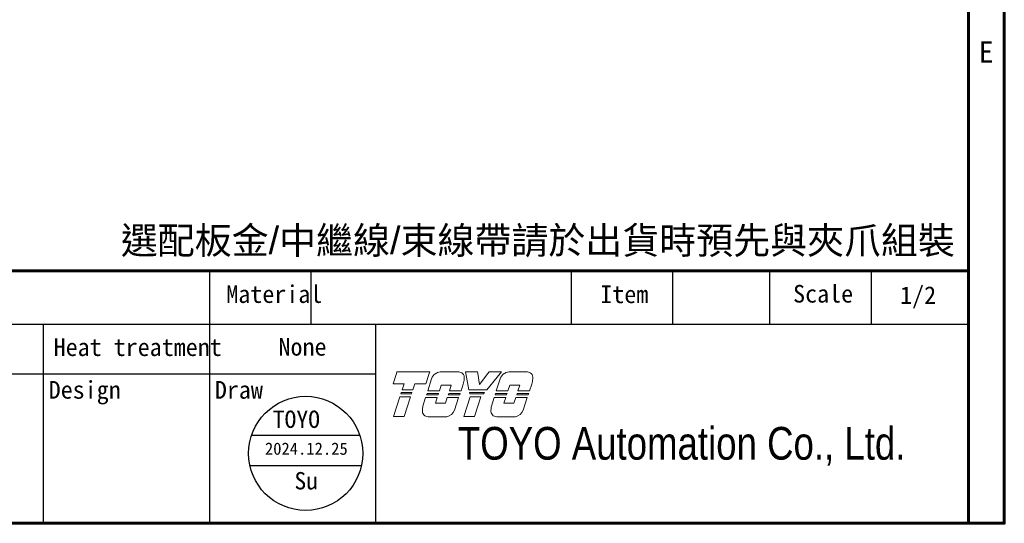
# Model space of a CAD drawing. Header units: inches. Extents: x 0 to 6721, y -3375 to 1330.
# Tile 184 of 198: x 5763 to 5981, y -302 to -191. Entities that reach past the tile are written whole.
import ezdxf
from ezdxf.enums import TextEntityAlignment as Align

# ---------------------------------------------------------------- set-up
doc = ezdxf.new("R2010")
doc.units = ezdxf.units.IN
doc.header["$MEASUREMENT"] = 0
doc.linetypes.add('SLD-實線', pattern=[0])
doc.layers.add('AM_0', color=7, linetype='Continuous', lineweight=30)
doc.layers.add('可見 (ISO)', color=7, linetype='Continuous', lineweight=25)
doc.layers.add('BORDER', color=7, linetype='Continuous')
doc.layers.add('圖框', color=7, linetype='SLD-實線')
doc.styles.add('SEACAD_arial_ttf', font='arial.ttf', dxfattribs={"height": 0.2})
doc.styles.get("Standard").update_dxf_attribs({"font": 'arial.ttf'})
doc.styles.add('標題欄', font='txt')

# ---------------------------------------------------------------- blocks, each defined once
blk = doc.blocks.new('A4-英文圖框-橫式')
at = {"layer": 'BORDER', "color": 123, "linetype": 'Continuous', "lineweight": 60, "ltscale": 25.4}
for p, q in [((2549.79, 183.5), (2549.79, -95.06)), ((2151.7, -57.78), (2549.79, -57.78))]:
    blk.add_line(p, q, dxfattribs=at)
at = {"layer": 'BORDER', "color": 60, "linetype": 'Continuous', "ltscale": 25.4}
for p, q in [((2437.78, -65.63), (2437.78, -57.78)), ((2452.78, -65.63), (2452.78, -57.78)), ((2491.17, -65.63), (2491.17, -57.78)), ((2506.17, -65.63), (2506.17, -57.78)), ((2520.48, -65.63), (2520.48, -57.78)), ((2535.48, -65.63), (2535.48, -57.78)), ((2151.7, -65.63), (2549.79, -65.63)), ((2413.26, -95.06), (2413.26, -65.63)), ((2437.78, -95.06), (2437.78, -65.63)), ((2462.31, -95.06), (2462.31, -65.63)), ((2364.21, -72.99), (2462.31, -72.99)), ((2364.21, -95.06), (2549.79, -95.06))]:
    blk.add_line(p, q, dxfattribs=at)
at = {"layer": 'BORDER', "color": 123, "linetype": 'Continuous', "lineweight": 60, "ltscale": 25.4}
blk.add_lwpolyline([(2151.7, 188.79), (2555.09, 188.79), (2555.09, -95.06), (2151.7, -95.06)], close=True, dxfattribs=at)
at = {"layer": '可見 (ISO)', "lineweight": 5}
for p, q in [((2464.86, -74.45), (2465.34, -72.94)), ((2465.42, -72.7), (2465.34, -72.94)), ((2465.42, -72.7), (2470.26, -72.7)), ((2470.18, -72.94), (2469.69, -74.45)), ((2469.97, -75.48), (2470.53, -73.73)), ((2470.18, -72.94), (2470.26, -72.7)), ((2471.8, -72.7), (2474.55, -72.7)), ((2475.55, -72.7), (2475.59, -72.94)), ((2475.55, -72.7), (2477.31, -72.7)), ((2476.04, -75.35), (2475.59, -72.94)), ((2477.34, -72.94), (2477.31, -72.7)), ((2477.34, -72.94), (2477.59, -74.57)), ((2477.59, -74.57), (2478.86, -72.94)), ((2480.66, -72.94), (2478.67, -75.35)), ((2479.05, -72.7), (2478.86, -72.94)), ((2479.05, -72.7), (2480.86, -72.7)), ((2480.09, -75.48), (2480.65, -73.73)), ((2480.66, -72.94), (2480.86, -72.7)), ((2481.92, -72.7), (2484.68, -72.7)), ((2466.49, -74.45), (2464.86, -74.45)), ((2466.2, -75.35), (2466.49, -74.45)), ((2467.77, -75.35), (2466.2, -75.35)), ((2468.06, -74.45), (2467.77, -75.35)), ((2469.69, -74.45), (2468.06, -74.45)), ((2471.69, -75.48), (2469.97, -75.48)), ((2471.95, -74.66), (2471.69, -75.48)), ((2473.43, -74.66), (2471.95, -74.66)), ((2473.17, -75.48), (2473.43, -74.66)), ((2474.89, -75.48), (2473.17, -75.48)), ((2475.2, -74.5), (2474.89, -75.48)), ((2478.67, -75.35), (2476.04, -75.35)), ((2481.81, -75.48), (2480.09, -75.48)), ((2482.08, -74.66), (2481.81, -75.48)), ((2483.55, -74.66), (2482.08, -74.66)), ((2483.29, -75.48), (2483.55, -74.66)), ((2485.01, -75.48), (2483.29, -75.48)), ((2485.33, -74.5), (2485.01, -75.48)), ((2464.9, -79.28), (2465.84, -76.38)), ((2465.84, -76.38), (2467.4, -76.38)), ((2465.99, -75.96), (2466.06, -75.75)), ((2467.55, -75.96), (2465.99, -75.96)), ((2466.06, -75.75), (2467.62, -75.75)), ((2467.4, -76.38), (2466.47, -79.28)), ((2467.62, -75.75), (2467.55, -75.96)), ((2469.25, -77.77), (2469.66, -76.5)), ((2469.66, -76.5), (2471.36, -76.5)), ((2469.79, -76.08), (2469.86, -75.88)), ((2471.49, -76.08), (2469.79, -76.08)), ((2469.86, -75.88), (2471.56, -75.88)), ((2471.36, -76.5), (2471.09, -77.31)), ((2471.56, -75.88), (2471.49, -76.08)), ((2472.57, -77.31), (2472.83, -76.5)), ((2472.83, -76.5), (2474.53, -76.5)), ((2472.99, -76.08), (2473.06, -75.88)), ((2474.69, -76.08), (2472.99, -76.08)), ((2473.06, -75.88), (2474.76, -75.88)), ((2474.53, -76.5), (2473.94, -78.35)), ((2474.76, -75.88), (2474.69, -76.08)), ((2475.3, -79.28), (2476.23, -76.38)), ((2476.16, -75.96), (2476.12, -75.75)), ((2476.12, -75.75), (2478.35, -75.75)), ((2478.18, -75.96), (2476.16, -75.96)), ((2476.23, -76.38), (2477.8, -76.38)), ((2477.8, -76.38), (2476.87, -79.28)), ((2478.35, -75.75), (2478.18, -75.96)), ((2479.37, -77.77), (2479.78, -76.5)), ((2479.78, -76.5), (2481.48, -76.5)), ((2479.92, -76.08), (2479.98, -75.88)), ((2481.61, -76.08), (2479.92, -76.08)), ((2479.98, -75.88), (2481.68, -75.88)), ((2481.48, -76.5), (2481.22, -77.31)), ((2481.68, -75.88), (2481.61, -76.08)), ((2482.69, -77.31), (2482.95, -76.5)), ((2482.95, -76.5), (2484.65, -76.5)), ((2483.11, -76.08), (2483.18, -75.88)), ((2484.81, -76.08), (2483.11, -76.08)), ((2483.18, -75.88), (2484.88, -75.88)), ((2484.65, -76.5), (2484.06, -78.35)), ((2484.88, -75.88), (2484.81, -76.08)), ((2471.09, -77.31), (2472.57, -77.31)), ((2481.22, -77.31), (2482.69, -77.31)), ((2466.47, -79.28), (2464.9, -79.28)), ((2472.78, -79.33), (2470.03, -79.33)), ((2476.87, -79.28), (2475.3, -79.28)), ((2482.91, -79.33), (2480.15, -79.33))]:
    blk.add_line(p, q, dxfattribs=at)
for centre, radius, start, end in [((2471.99, -74.24), 1.55, 123.3001, 160.8894), ((2474.52, -73.55), 0.85, 349.7215, 45.5037), ((2469.75, -73.08), 5.64, 345.4024, 353.6243), ((2482.12, -74.24), 1.55, 123.3001, 160.8894), ((2484.64, -73.55), 0.85, 349.7215, 45.5037), ((2479.87, -73.08), 5.64, 345.4024, 353.6243), ((2470.02, -78.48), 0.85, 172.7215, 270.3361), ((2474.81, -78.7), 5.64, 170.4732, 176.6243), ((2472.48, -77.8), 1.55, 281.1769, 339.4117), ((2484.93, -78.7), 5.64, 170.4732, 176.6243), ((2480.15, -78.48), 0.85, 172.7215, 270.3361), ((2482.61, -77.8), 1.55, 281.1769, 339.4117)]:
    blk.add_arc(centre, radius, start, end, dxfattribs=at)
for points, knots in [([(2471.14, -72.94), (2471.22, -72.89), (2471.31, -72.84), (2471.53, -72.75), (2471.66, -72.72), (2471.8, -72.7)], [0.7632588, 0.7632588, 0.7632588, 0.7632588, 0.8183582, 0.8183582, 0.8969132, 0.8969132, 0.8969132, 0.8969132]), ([(2475.11, -72.94), (2475.04, -72.87), (2474.94, -72.81), (2474.75, -72.73), (2474.65, -72.71), (2474.55, -72.7)], [0.3846511, 0.3846511, 0.3846511, 0.3846511, 0.4469665, 0.4469665, 0.5029651, 0.5029651, 0.5029651, 0.5029651]), ([(2481.26, -72.94), (2481.34, -72.89), (2481.43, -72.84), (2481.65, -72.75), (2481.79, -72.72), (2481.92, -72.7)], [0.7632591, 0.7632591, 0.7632591, 0.7632591, 0.8183584, 0.8183584, 0.8969135, 0.8969135, 0.8969135, 0.8969135]), ([(2485.23, -72.94), (2485.16, -72.87), (2485.06, -72.81), (2484.87, -72.73), (2484.77, -72.71), (2484.68, -72.7)], [0.3846512, 0.3846512, 0.3846512, 0.3846512, 0.4469719, 0.4469719, 0.5029651, 0.5029651, 0.5029651, 0.5029651])]:
    blk.add_open_spline(points, degree=3, knots=knots, dxfattribs=at)
at = {"color": 3, "style": '標題欄'}
blk.add_text('E', height=3.18, dxfattribs=at).set_placement((2551.33, -27.06))
at = {"color": 60, "style": '標題欄'}
blk.add_text('E', height=3.18, dxfattribs=at).set_placement((2551.33, -27.06))
at = {"layer": 'BORDER', "color": 7, "linetype": 'Continuous', "ltscale": 25.4, "style": 'SEACAD_arial_ttf', "width": 0.8}
blk.add_text('TOYO Automation Co., Ltd.', height=4.8353, dxfattribs=at).set_placement((2474.42, -80.83), align=Align.TOP_LEFT)
at = {"layer": '圖框', "style": '標題欄'}
for s, height, p in [(' Material', 2.605, (2438.46, -59.91)), ('Item', 2.605, (2495.44, -59.94)), ('Scale', 2.605, (2523.91, -59.86)), ('Heat treatment', 2.6053, (2414.74, -67.75)), ('Design', 2.605, (2414.01, -74.05)), ('Draw', 2.605, (2438.54, -74.05))]:
    blk.add_text(s, height=height, dxfattribs=at).set_placement(p, align=Align.TOP_LEFT)

msp = doc.modelspace()

# ---------------------------------------------------------------- linework, layer by layer
at = {"color": 1}
for p, q in [((5814.624, -282.72), (5838.579, -282.72)), ((5814.243, -289.411), (5838.96, -289.411))]:
    msp.add_line(p, q, dxfattribs=at)
msp.add_circle((5826.601, -286.758), 12.64, dxfattribs=at)

# ---------------------------------------------------------------- block references
at = {"xscale": 1.5, "yscale": 1.5, "zscale": 1.5}
msp.add_blockref('A4-英文圖框-橫式', (2148.678, -159.656), dxfattribs=at)

# ---------------------------------------------------------------- texts
at = {"layer": 'AM_0', "insert": (5970.365, -243.332), "char_height": 6, "attachment_point": 9}
msp.add_mtext_dynamic_manual_height_columns('{\\fPMingLiU|b0|i0|c136|p18;選配板金}/{\\fPMingLiU|b0|i0|c136|p18;中繼線}/{\\fPMingLiU|b0|i0|c136|p18;束線帶請於出貨時預先與夾爪組裝}', width=218.23164, gutter_width=1, heights=[0], dxfattribs=at)
at = {"layer": '圖框', "style": '標題欄'}
for s, p in [('1/2', (5958.23, -249.758)), ('None', (5820.584, -261.203))]:
    msp.add_text(s, height=3.9079, dxfattribs=at).set_placement(p, align=Align.TOP_LEFT)
at = {"layer": '圖框', "color": 1, "style": '標題欄'}
msp.add_text('TOYO', height=3.8509, dxfattribs=at).set_placement((5819.3, -277.275), align=Align.TOP_LEFT)
for s, height, p in [('2024.12.25', 2.6956, (5826.746, -285.71)), ('Su', 3.8509, (5826.731, -292.82))]:
    msp.add_text(s, height=height, dxfattribs=at).set_placement(p, align=Align.MIDDLE_CENTER)

doc.saveas('drawing.dxf')
